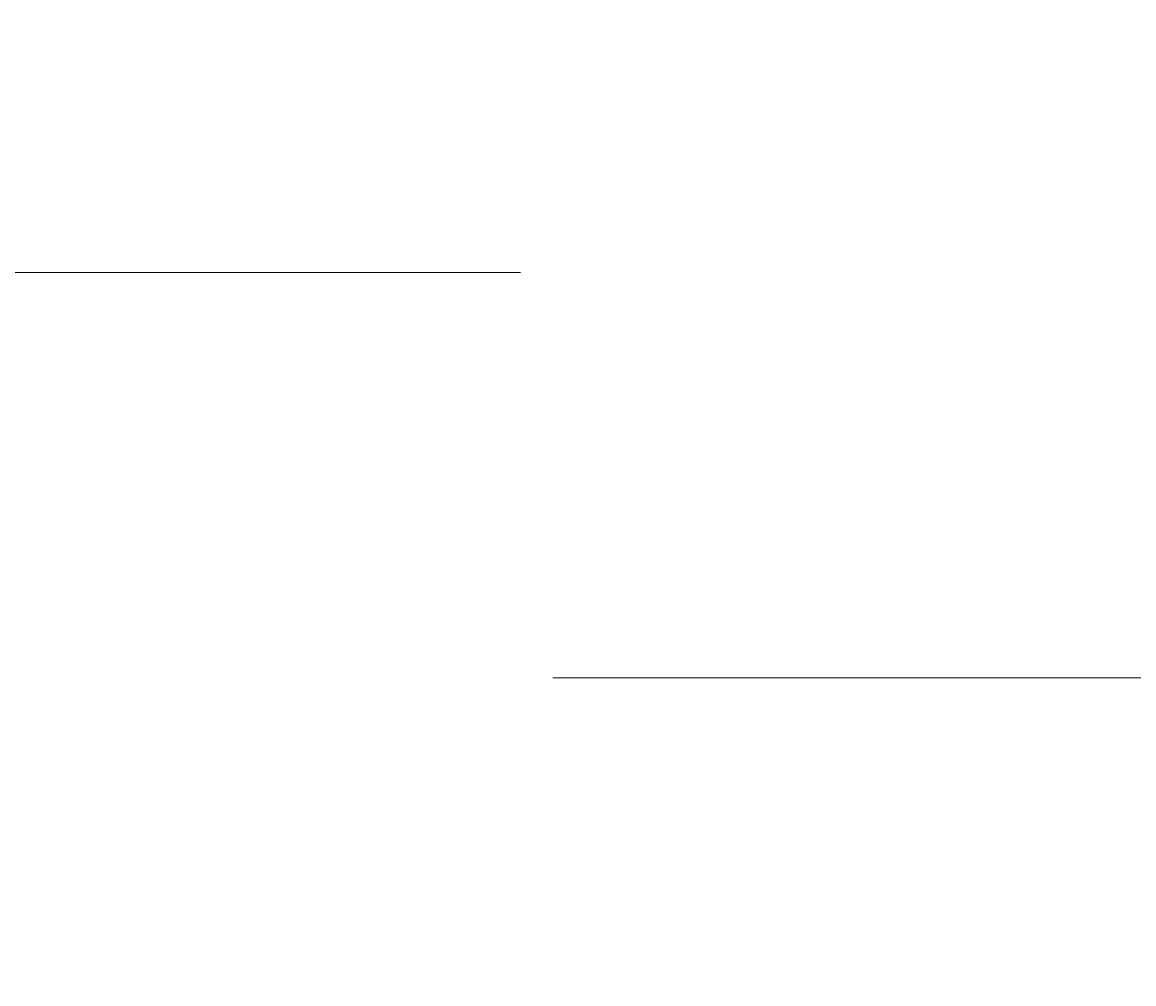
# Model space of a CAD drawing. Header units: millimetres. Extents: x -20950785 to 389010297, y -11535949 to 14056629.
# Tile 236 of 256: x 12357025 to 13149411, y -1011564 to -326420. Entities that reach past the tile are written whole.
import ezdxf

# ---------------------------------------------------------------- set-up
doc = ezdxf.new("R2010")
doc.units = ezdxf.units.MM
doc.header["$LTSCALE"] = 60
doc.header["$MEASUREMENT"] = 0
doc.layers.add('AAA', color=210, linetype='Continuous')
doc.styles.add('PDF Arial Bold', font='times.ttf')
doc.styles.add('PDF Verdana Bold', font='verdanab.ttf')

msp = doc.modelspace()

# ---------------------------------------------------------------- linework, layer by layer
at = {"lineweight": 9, "ltscale": 20}
msp.add_line((7535217, -504845.99), (12712210.57, -504845.99), dxfattribs=at)
at = {"color": 7, "linetype": 'Continuous', "lineweight": 9, "ltscale": 2}
msp.add_line((12735258, -793658.5), (25225962.5, -793658.5), dxfattribs=at)

# ---------------------------------------------------------------- texts
at = {"color": 7, "linetype": 'Continuous', "lineweight": 9, "ltscale": 2, "char_height": 900, "attachment_point": 1, "rotation": 90, "style": 'PDF Arial Bold'}
for insert in [(12373950.18, -1455520.01), (12390950.18, -1455520.01), (12407950.18, -1453520.01), (12441950.18, -1454520.01), (12475950.18, -1451520.01), (12492950.18, -1449520.01), (12424950.18, -1456520.01), (12477813.8, -1516677.04), (12494813.8, -1516677.04), (12511813.8, -1514677.04), (12528813.8, -1517677.04), (12478042.18, -1565446.04), (12512042.18, -1562446.04), (12529042.18, -1560446.04)]:
    msp.add_mtext_dynamic_manual_height_columns('\\pi1240.70522,t5740.70522;Moderately \\P\\pi690.45288,t5190.45288;Stronge Rock', width=8577.0125, gutter_width=1, heights=[0], dxfattribs=dict(at, insert=insert))
at = {"color": 1, "linetype": 'Continuous', "insert": (8104183.48, -939065.2), "char_height": 1000, "width": 28256.2477, "attachment_point": 1}
msp.add_mtext('\\pi175.74291;{\\Fitalic|c0;\\LCertified that the boring details  \\P\\pi6437.64767;shown are correct.}', dxfattribs=at)
at = {"layer": 'AAA', "color": 7, "lineweight": 5, "insert": (11963938.78, -876522.91), "char_height": 750, "width": 13392.499, "attachment_point": 7, "rotation": 359.95588226, "style": 'PDF Verdana Bold'}
msp.add_mtext('\\pi1247.29046;FORMATION LEVEL \\P\\pi4085.35292;94.440 M', dxfattribs=at)

doc.saveas('drawing.dxf')
